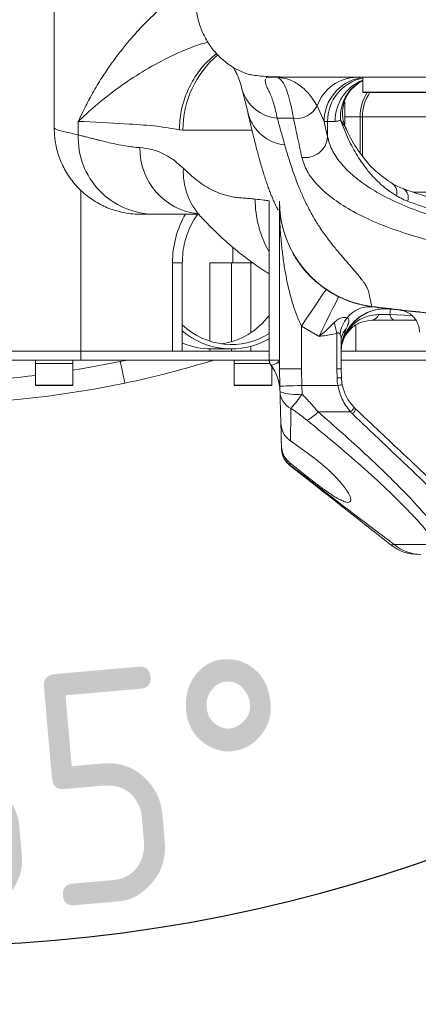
# Model space of a CAD drawing. Header units: millimetres. Extents: x 51337 to 61814, y -21781 to -12277.
# Tile 5 of 256: x 55095 to 55185, y -18664 to -18441. Entities that reach past the tile are written whole.
import ezdxf

# ---------------------------------------------------------------- set-up
doc = ezdxf.new("R2010")
doc.units = ezdxf.units.MM
doc.header["$LTSCALE"] = 0.3175
for name, color, linetype, lineweight in [('1轮廓实线层', 7, 'Continuous', 18), ('7标注层', 4, 'Continuous', 13), ('sub', 1, 'Continuous', 18), ('粗实线', 7, 'Continuous', 18)]:
    doc.layers.add(name, color=color, linetype=linetype, lineweight=lineweight)
doc.styles.add('标准汉字', font='gbenor.shx', dxfattribs={"bigfont": 'gbcbig.shx'})
doc.dimstyles.new('M1：15', dxfattribs={"dimscale": 15, "dimtxt": 3.5, "dimasz": 2.5, "dimexe": 2, "dimexo": 0, "dimgap": 0.5, "dimtad": 1, "dimdec": 4, "dimdsep": 46, "dimtxsty": '标准汉字', "dimcen": 5, "dimdle": 5, "dimclrd": 1, "dimclre": 1, "dimclrt": 256, "dimadec": 4, "dimazin": 2, "dimtfac": 1, "dimtdec": 4, "dimtmove": 0, "dimatfit": 3, "dimfxl": 1, "dimtolj": 1, "dimarcsym": 0})

# ---------------------------------------------------------------- blocks, each defined once
blk = doc.blocks.new('*D34')
at = {"layer": '7标注层', "color": 1, "lineweight": -2, "ltscale": 30, "transparency": 16777216}
blk.add_line((54654.41, -18378.15), (54761.15, -18359.33), dxfattribs=at)
blk.add_arc((55072.94, -18304.36), 346.6, 196.2021, 353.7979, dxfattribs=at)
at = {"layer": '7标注层', "color": 1, "lineweight": 20, "ltscale": 30, "transparency": 16777216}
for points in [[(55411.28, -18341.46), (55423.76, -18342.14), (55419.55, -18304.36)], [(54734.02, -18402.48), (54746.2, -18399.65), (54731.61, -18364.54)]]:
    blk.add_solid(points, dxfattribs=at)
at = {"layer": 'Defpoints', "color": 0, "lineweight": 20, "ltscale": 30, "transparency": 16777216}
for p in [(54794.67, -18304.36), (56512.47, -18304.36), (54654.41, -18378.15), (54935.66, -18622.61), (53093.16, -18653.45)]:
    blk.add_point(p, dxfattribs=at)
at = {"layer": '7标注层', "ltscale": 30, "transparency": 16777216, "insert": (55100.21, -18616.02), "char_height": 52.5, "attachment_point": 5, "rotation": 5, "style": '标准汉字'}
blk.add_mtext('\\A1;165%%D', dxfattribs=at)

msp = doc.modelspace()

# ---------------------------------------------------------------- linework, layer by layer
at = {"layer": '1轮廓实线层', "ltscale": 30}
for points in [[(55164.53269, -18502.38951), (55164.42475, -18502.5497), (55164.10636, -18503.02218), (55163.58975, -18503.78882), (55162.89476, -18504.82016), (55162.04808, -18506.07662), (55161.08221, -18507.50997), (55160.03426, -18509.06511), (55158.94446, -18510.68236)], [(55167.35622, -18504.0247), (55167.27096, -18504.19812), (55167.01958, -18504.7095), (55166.61172, -18505.53914), (55166.06304, -18506.65524), (55165.39462, -18508.01491), (55164.63211, -18509.56597), (55163.8048, -18511.24885), (55162.94446, -18512.9989)], [(55174.88555, -18506.29409), (55174.85674, -18506.26468), (55174.83562, -18506.24223)], [(55179.10121, -18506.82392), (55179.09889, -18506.84391), (55179.092, -18506.90301), (55179.08058, -18507.00106), (55179.06468, -18507.13762), (55179.04436, -18507.31217), (55179.01969, -18507.524), (55178.99077, -18507.77229), (55178.95772, -18508.05606)], [(55179.10121, -18506.82392), (55179.10287, -18506.82079), (55179.10415, -18506.81831)], [(55166.94411, -18512.33836), (55166.87071, -18512.00967), (55166.79764, -18511.68244), (55166.72523, -18511.35819), (55166.65382, -18511.03838), (55166.58373, -18510.7245), (55166.51527, -18510.41796), (55166.44877, -18510.12011), (55166.38451, -18509.83237)], [(55168.21205, -18514.43838), (55168.20679, -18514.45698), (55168.20466, -18514.46455)], [(55107.19446, -18520.66051), (55109.0359, -18520.36091), (55117.91217, -18518.68897)], [(55118.93883, -18523.58242), (55118.9191, -18523.48839), (55118.86067, -18523.20992), (55118.7658, -18522.75773), (55118.63813, -18522.14916), (55118.48255, -18521.40762), (55118.30505, -18520.5616), (55118.11246, -18519.64362), (55117.91217, -18518.68897)], [(55154.04683, -18524.26489), (55154.14288, -18524.26239), (55154.4273, -18524.25494), (55154.88919, -18524.24284), (55155.5108, -18524.22657), (55156.26822, -18524.20672), (55157.13236, -18524.1841), (55158.07, -18524.15954), (55159.04512, -18524.134)], [(55166.99697, -18522.37379), (55167.192, -18522.36869), (55167.37953, -18522.36377), (55167.55235, -18522.35924), (55167.70384, -18522.35528), (55167.82816, -18522.35203), (55167.92054, -18522.34959), (55167.97742, -18522.3481), (55167.99663, -18522.34762)], [(55167.18557, -18524.134), (55167.37725, -18524.0977), (55167.56156, -18524.06277), (55167.73142, -18524.03056), (55167.88031, -18524.00236), (55168.0025, -18523.97921), (55168.09329, -18523.96198), (55168.1492, -18523.9514), (55168.16808, -18523.94782)], [(55170.05206, -18530.09497), (55170.22411, -18529.94554), (55170.38699, -18529.78291), (55170.53205, -18529.61575), (55170.65158, -18529.45294), (55170.73922, -18529.30312), (55170.79029, -18529.17432), (55170.80209, -18529.07335), (55170.77399, -18529.00558)]]:
    msp.add_lwpolyline(points, dxfattribs=at)
for centre, radius, start, end in [((55154.2926, -18466.30464), 22.20352, 130.0232683, 180.1307502), ((55171.64131, -18464.04056), 9.6857, 90.5554081, 160.799304), ((55174.06465, -18464.33828), 9.98655, 100.3469728, 180.0976984), ((55174.83574, -18464.34179), 9.9905, 101.710231, 180.0775127), ((55176.56315, -18464.25525), 9.98323, 112.0948116, 180.5742702), ((55154.33466, -18454.47486), 9.22567, 197.579942, 264.5563944), ((55176.98107, -18463.32129), 9.22028, 116.910056, 184.675061), ((55182.31444, -18463.34956), 10.09113, 147.0121831, 180.0327212), ((55182.74575, -18463.35532), 10, 146.632987, 180), ((55172.90805, -18457.75532), 0.1, 180, 270), ((55157.81711, -18458.40775), 5.27891, 262.4421029, 332.3792182), ((55156.18851, -18460.06622), 9.67516, 196.3671405, 263.8612076), ((55125.67605, -18468.076), 17.27994, 177.8085458, 269.5220737), ((55159.80161, -18467.50698), 5.0577, 261.2287184, 355.72642), ((55137.15276, -18470.5619), 14.81379, 178.994989, 263.9726187), ((55147.22803, -18475.74322), 15.0454, 177.143102, 222.588598), ((55178.09111, -18480.41588), 2.45265, 342.0978301, 52.7126906), ((55180.75407, -18481.62155), 2.37361, 340.058929, 57.6056143), ((55172.5115, -18481.97537), 24.05667, 179.8970716, 209.7853259), ((55177.94404, -18482.43055), 23.99958, 180.0007613, 262.5524583), ((55151.77099, -18496.32455), 22.03741, 150.0299447, 180.0799971), ((55177.94442, -18482.44447), 23.99996, 184.4620941, 262.5573702), ((55174.42353, -18512.67535), 6.39796, 85.8588449, 143.0298033), ((55138.43616, -18498.38152), 16.48911, 278.3547091, 323.161634), ((55177.94447, -18516.75679), 10.00001, 83.3574667, 165.3540137), ((55177.94448, -18516.75088), 10.00004, 83.3405909, 152.1515853), ((55174.55797, -18507.39362), 1.99942, 281.1453487, 340.6511008), ((55180.57488, -18507.83962), 1.63158, 187.6231685, 248.2765006), ((55143.07359, -18498.7028), 16.13921, 226.466024, 302.0285593), ((55173.96169, -18513.06005), 6.28762, 137.6903114, 175.0733507), ((55143.07284, -18498.82938), 17.01878, 229.2210447, 300.1971397), ((55171.75211, -18514.00298), 3.80801, 134.5195128, 179.2069381), ((55138.59301, -18498.90587), 16.94946, 246.9516073, 269.9629318), ((55158.578, -18511.69523), 10.01698, 344.1065147, 345.3519521), ((55176.77343, -18516.8845), 8.9092, 162.6542285, 162.8509001), ((55072.94446, -18304.35532), 224, 253.1454006, 281.8489347), ((55072.94446, -18304.35532), 224, 281.8489347, 287.184729), ((55153.63289, -18518.35532), 2, 180, 217.2603292), ((55153.64742, -18518.35556), 2.00303, 179.9935436, 216.92338), ((55144.07907, -18525.61595), 9.99972, 1.5001271, 37.2338591), ((55144.14997, -18525.57652), 9.92781, 1.5109881, 37.3110117), ((55072.94446, -18304.35532), 219, 269.8037812, 276.7524527), ((55098.79446, -18524.05532), 0.1, 180, 270), ((55107.09446, -18524.05532), 0.1, 270, 0), ((55143.79446, -18524.05532), 0.1, 180, 270), ((55152.09446, -18524.05532), 0.1, 270, 360), ((55177.9932, -18522.08584), 11, 181.5, 190.7309852), ((55177.9932, -18522.08584), 10, 181.5, 190.7309852), ((55157.58979, -18515.89615), 10.26844, 250.0154908, 278.3370658), ((55158.47841, -18525.33436), 4.40313, 182.7585682, 244.1221096), ((55133.38969, -18508.66066), 31.02457, 318.307855, 325.8959265), ((55156.76164, -18524.90216), 7.8779, 295.9039444, 318.7640243), ((55169.70079, -18529.26431), 1.43559, 301.3210368, 356.1082513), ((55159.36739, -18538.16788), 4.95479, 181.5430845, 231.6015892), ((55159.41595, -18538.29561), 5, 181.5, 231.8427734), ((55185.40309, -18552.35532), 10, 231.8427734, 270), ((55186.02382, -18553.09031), 9.26506, 229.3188666, 269.828136)]:
    msp.add_arc(centre, radius, start, end, dxfattribs=at)
at = {"layer": 'sub', "color": 4, "ltscale": 30}
msp.add_arc((55072.94446, -18304.35532), 424.98931, 190, 170, dxfattribs=at)
at = {"layer": '粗实线', "ltscale": 30}
for p, q in [((55102.94446, -18420.35531), (55102.94446, -18465.8698)), ((55146.22194, -18453.44721), (55146.65466, -18453.59932)), ((55172.25908, -18454.51628), (55172.22423, -18454.47536)), ((55172.80805, -18454.35532), (55172.80805, -18457.75532)), ((55145.45031, -18456.92681), (55145.53986, -18457.26134)), ((55145.5301, -18457.22448), (55146.91211, -18462.82225)), ((55171.82287, -18455.74384), (55172.08387, -18455.49535)), ((55171.92126, -18455.59876), (55172.80805, -18455.19881)), ((55172.80805, -18457.75532), (55187.73625, -18457.75532)), ((55187.64966, -18457.85533), (55172.90805, -18457.85533)), ((55164.07812, -18464.35531), (55162.49441, -18460.85515)), ((55168.75545, -18465.03915), (55168.75545, -18459.98063)), ((55146.79465, -18462.34252), (55146.90543, -18462.79259)), ((55168.75545, -18463.35532), (55172.22331, -18463.35532)), ((55172.22331, -18471.50694), (55172.22331, -18463.35532)), ((55172.22331, -18463.35532), (55172.74575, -18463.35532)), ((55172.74575, -18472.20035), (55172.74575, -18463.35532)), ((55172.74575, -18463.35532), (55194.87455, -18463.35532)), ((55108.40874, -18467.41523), (55108.40874, -18464.35531)), ((55164.84525, -18464.35531), (55164.07812, -18464.35531)), ((55164.84525, -18467.88387), (55164.84525, -18464.35531)), ((55166.58041, -18464.35531), (55164.84525, -18464.35531)), ((55132.08914, -18466.35531), (55131.2738, -18466.25264)), ((55147.75437, -18466.35531), (55132.08914, -18466.35531)), ((55108.9662, -18479.8698), (55108.9662, -18516.35533)), ((55184.15563, -18480.35531), (55194.87455, -18480.35531)), ((55151.63289, -18483.85685), (55151.63289, -18518.35533)), ((55151.64439, -18482.32733), (55151.64439, -18518.35533)), ((55151.64439, -18482.32733), (55151.65056, -18483.85685)), ((55153.94446, -18482.44445), (55154.0172, -18484.31166)), ((55153.94446, -18482.49747), (55153.94446, -18482.44445)), ((55153.94446, -18482.49747), (55153.94446, -18520.35533)), ((55154.01737, -18484.31384), (55154.02005, -18484.39949)), ((55143.42705, -18492.87676), (55143.42705, -18496.35531)), ((55129.73361, -18516.35533), (55129.73361, -18496.35531)), ((55129.73361, -18496.35531), (55131.95715, -18496.35531)), ((55131.95715, -18516.35533), (55131.95715, -18496.35531)), ((55138.19767, -18496.35531), (55143.07106, -18496.35531)), ((55138.19767, -18514.08951), (55138.19767, -18496.35531)), ((55147.50224, -18496.35531), (55143.07106, -18496.35531)), ((55143.07106, -18496.35531), (55143.07106, -18514.21075)), ((55147.88636, -18496.35531), (55147.50224, -18496.35531)), ((55147.50224, -18512.14757), (55147.50224, -18496.35531)), ((55176.44446, -18508.05606), (55178.95772, -18508.05606)), ((55178.95772, -18508.05606), (55183.82003, -18508.27231)), ((55181.69919, -18507.05912), (55179.10121, -18506.82392)), ((55162.94446, -18512.9989), (55158.94446, -18510.68236)), ((55158.94446, -18510.68236), (55158.94531, -18520.35533)), ((55171.26842, -18510.53785), (55171.26842, -18516.35533)), ((55179.97099, -18509.35533), (55174.94446, -18509.35533)), ((55184.78456, -18509.35533), (55179.97099, -18509.35533)), ((55166.94411, -18512.33836), (55166.94411, -18520.35533)), ((55169.08211, -18511.28783), (55168.78743, -18512.04129)), ((55167.94446, -18513.95028), (55167.94446, -18520.35533)), ((55168.20466, -18514.46455), (55168.26033, -18514.25754)), ((55168.20466, -18514.46455), (55168.22718, -18514.37428)), ((55168.26033, -18514.25754), (55168.22718, -18514.37428)), ((55090.59503, -18516.35533), (55108.9662, -18516.35533)), ((55108.9662, -18516.35533), (55108.9662, -18518.35533)), ((55108.9662, -18516.35533), (55151.63289, -18516.35533)), ((55129.73361, -18516.35533), (55108.9662, -18516.35533)), ((55138.19767, -18516.35533), (55138.19767, -18515.85092)), ((55138.58204, -18515.85533), (55143.08204, -18515.85533)), ((55143.07106, -18515.85533), (55143.07106, -18516.35533)), ((55147.50224, -18516.35533), (55147.50224, -18515.26563)), ((55167.94446, -18516.35533), (55187.20618, -18516.35533)), ((55187.20618, -18516.35533), (55171.26842, -18516.35533)), ((55108.9662, -18518.35533), (55090.59503, -18518.35533)), ((55098.69446, -18518.35533), (55098.69446, -18519.15531)), ((55098.69446, -18519.15531), (55098.69446, -18524.05532)), ((55102.94446, -18519.15531), (55098.69446, -18519.15531)), ((55107.19446, -18519.15531), (55098.69446, -18519.15531)), ((55107.19446, -18519.15531), (55102.94446, -18519.15531)), ((55107.19446, -18519.15531), (55107.19446, -18518.35533)), ((55107.19446, -18524.05532), (55107.19446, -18519.15531)), ((55108.9662, -18518.35533), (55151.63289, -18518.35533)), ((55117.91217, -18518.68897), (55119.47402, -18518.35533)), ((55143.69446, -18518.35533), (55143.69446, -18519.15531)), ((55143.69446, -18519.15531), (55143.69446, -18524.05532)), ((55147.94446, -18519.15531), (55143.69446, -18519.15531)), ((55151.79986, -18519.15531), (55143.69446, -18519.15531)), ((55151.79986, -18519.15531), (55147.94446, -18519.15531)), ((55151.63289, -18518.35533), (55151.64439, -18518.35533)), ((55151.64439, -18518.35533), (55153.8881, -18518.35533)), ((55152.04057, -18519.56542), (55152.04612, -18519.55887)), ((55153.89329, -18518.40117), (55153.94446, -18520.35533)), ((55167.94446, -18518.35533), (55187.20618, -18518.35533)), ((55152.19446, -18524.05532), (55152.19446, -18519.77344)), ((55154.04683, -18524.26489), (55153.94446, -18520.35533)), ((55159.04512, -18524.134), (55158.94531, -18520.35533)), ((55166.99697, -18522.37379), (55166.94411, -18520.35533)), ((55166.94411, -18520.35533), (55167.94446, -18520.35533)), ((55167.99663, -18522.34762), (55167.94446, -18520.35533)), ((55098.69446, -18524.05532), (55107.19446, -18524.05532)), ((55143.69446, -18524.05532), (55152.19446, -18524.05532)), ((55159.04512, -18524.134), (55167.18557, -18524.134)), ((55159.07868, -18526.05607), (55159.04512, -18524.134)), ((55107.09446, -18524.15531), (55098.79446, -18524.15531)), ((55152.09446, -18524.15531), (55143.79446, -18524.15531)), ((55162.68583, -18530.09497), (55170.05206, -18530.09497)), ((55154.40184, -18537.82179), (55154.37186, -18536.67717)), ((55156.43583, -18536.62803), (55160.26496, -18539.36644)), ((55154.45594, -18538.82276), (55154.45947, -18538.95389)), ((55160.08964, -18544.64312), (55156.30378, -18541.61473)), ((55179.26399, -18560.21543), (55179.22488, -18560.2185)), ((55179.25735, -18560.22491), (55179.834, -18560.66107)), ((55189.85008, -18560.11646), (55179.9844, -18560.11646)), ((55184.57106, -18562.32064), (55185.21533, -18562.32109))]:
    msp.add_line(p, q, dxfattribs=at)
for points, knots in [([(55108.40874, -18464.35531), (55108.74287, -18463.62695), (55109.34262, -18462.31953), (55110.26312, -18460.49626), (55111.17562, -18458.78512), (55112.13703, -18457.08967), (55113.19758, -18455.32855), (55114.51388, -18453.26709), (55116.1236, -18450.92916), (55118.01434, -18448.41384), (55120.40006, -18445.48899), (55123.35411, -18442.25227), (55126.96848, -18438.78563), (55130.68262, -18435.77359), (55133.2956, -18433.76979), (55134.79694, -18432.90132), (55134.94446, -18432.81599)], [0, 0, 0, 0, 38953.271358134, 69921.575148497, 97627.039033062, 130799.197964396, 161263.019705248, 192950.416826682, 243073.036793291, 289871.064164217, 333347.696881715, 409137.127306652, 479165.351486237, 544901.08826084, 606654.568491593, 613383.650873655, 613383.650873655, 613383.650873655, 613383.650873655]), ([(55134.99207, -18436.57466), (55134.99091, -18437.18621), (55134.98775, -18438.85159), (55135.52351, -18441.49316), (55136.44328, -18444.16499), (55137.9038, -18446.85858), (55139.8101, -18449.27475), (55142.00263, -18451.22471), (55144.29434, -18452.68749), (55145.85439, -18453.29092), (55146.63268, -18453.59196)], [0, 0, 0, 0, 27029.129702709, 73605.621240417, 125440.67587269, 174476.351322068, 220506.444580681, 266594.349050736, 314163.896088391, 361522.030498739, 361522.030498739, 361522.030498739, 361522.030498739]), ([(55108.40858, -18464.35564), (55108.41608, -18464.3484), (55108.85818, -18463.92175), (55110.57884, -18462.29884), (55113.80114, -18459.49379), (55118.40204, -18456.00561), (55123.59412, -18452.62458), (55129.49626, -18449.4899), (55134.30158, -18447.39488), (55137.27815, -18446.55981), (55137.77009, -18446.42179)], [0, 0, 0, 0, 386.139857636, 22748.628753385, 86572.206508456, 150418.560233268, 214228.712221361, 281095.350722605, 347935.114618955, 361169.015146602, 361169.015146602, 361169.015146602, 361169.015146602]), ([(55139.72574, -18449.03194), (55138.9185, -18449.69213), (55137.03916, -18451.22912), (55134.71408, -18454.3155), (55132.78864, -18458.03438), (55131.5455, -18462.07048), (55131.36437, -18464.85859), (55131.27381, -18466.25264)], [0, 0, 0, 0, 37652.973407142, 87660.473709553, 137668.23589958, 187675.821052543, 237683.099524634, 237683.099524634, 237683.099524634, 237683.099524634]), ([(55143.37735, -18452.00186), (55143.3797, -18452.01973), (55143.38531, -18452.06225), (55143.56305, -18452.35216), (55143.90088, -18452.84742), (55144.38969, -18453.73107), (55144.9144, -18455.06796), (55145.27933, -18456.33582), (55145.4696, -18456.99685)], [0, 0, 0, 0, 17618.894176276, 41920.032812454, 94521.444634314, 150177.364802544, 211121.873700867, 277508.779416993, 277508.779416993, 277508.779416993, 277508.779416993]), ([(55146.63286, -18453.59202), (55146.93569, -18453.67494), (55147.54721, -18453.84238), (55149.22818, -18454.07039), (55151.38263, -18454.23139), (55154.15277, -18454.32004), (55156.47817, -18454.34702), (55158.06359, -18454.3494), (55158.33622, -18454.34981)], [0, 0, 0, 0, 48754.406719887, 98450.97617596, 150299.823053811, 205478.863426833, 265194.327514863, 277595.443797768, 277595.443797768, 277595.443797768, 277595.443797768]), ([(55153.45946, -18463.65892), (55153.33472, -18463.07284), (55153.08522, -18461.90063), (55152.66293, -18460.35106), (55152.20094, -18458.95974), (55151.69375, -18457.74496), (55151.17943, -18456.79121), (55150.88033, -18456.01769), (55150.72998, -18455.35535), (55150.70568, -18454.93584), (55150.76871, -18454.8127), (55150.77011, -18454.80995)], [0, 0, 0, 0, 51302.546489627, 102610.200973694, 153918.234771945, 205223.137555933, 256530.328625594, 295650.262648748, 342697.24128829, 405107.176563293, 406528.580312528, 406528.580312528, 406528.580312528, 406528.580312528]), ([(55150.92767, -18454.49745), (55150.93211, -18454.48822), (55150.99365, -18454.3603), (55151.11157, -18454.35771), (55151.22098, -18454.35532)], [0, 0, 0, 0, 7865.364715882, 109037.223212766, 109037.223212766, 109037.223212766, 109037.223212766]), ([(55151.30477, -18454.35532), (55151.45623, -18454.35532), (55151.74387, -18454.35532), (55152.63019, -18454.35532), (55153.76454, -18454.35532), (55155.14177, -18454.35532), (55156.73829, -18454.35532), (55158.54379, -18454.35532), (55161.04966, -18454.35532), (55164.48454, -18454.35532), (55169.17308, -18454.35532), (55174.69203, -18454.35532), (55181.1647, -18454.35532), (55188.63709, -18454.35532), (55196.70876, -18454.35532), (55205.23858, -18454.35532), (55214.07762, -18454.35532), (55223.0715, -18454.35532), (55232.06317, -18454.35532), (55240.89557, -18454.35532), (55249.41459, -18454.35532), (55257.47086, -18454.35532), (55264.92606, -18454.35532), (55271.28514, -18454.35532), (55276.66905, -18454.35532), (55281.11857, -18454.35532), (55283.91165, -18454.35532), (55284.99343, -18454.35532), (55285.01006, -18454.35532)], [0, 0, 0, 0, 46043.301921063, 87441.665452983, 124413.423361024, 158071.007888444, 189605.403934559, 219413.269746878, 247733.001543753, 296445.800068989, 341857.651847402, 386018.941708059, 436213.680487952, 486409.763276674, 536605.754089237, 586801.884487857, 636998.026494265, 687194.224401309, 737390.367165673, 787586.445975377, 837782.604699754, 887978.895320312, 938175.247407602, 988372.331371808, 1030585.34881424, 1074289.265950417, 1120889.339384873, 1121616.913125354, 1121616.913125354, 1121616.913125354, 1121616.913125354]), ([(55157.12279, -18463.6408), (55156.91776, -18462.54937), (55156.50957, -18460.37644), (55155.81806, -18457.89757), (55155.02912, -18455.96035), (55154.31299, -18454.80659), (55153.81884, -18454.64729), (55153.66509, -18454.59773)], [0, 0, 0, 0, 51352.318586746, 102236.734054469, 152638.253664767, 211432.412649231, 237987.957295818, 237987.957295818, 237987.957295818, 237987.957295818]), ([(55162.49441, -18460.85515), (55161.89197, -18459.9067), (55160.67309, -18457.98776), (55158.36363, -18455.97985), (55156.04782, -18454.69764), (55154.45941, -18454.53357), (55153.77063, -18454.46243)], [0, 0, 0, 0, 50128.710521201, 101422.863691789, 153514.724584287, 193397.51859396, 193397.51859396, 193397.51859396, 193397.51859396]), ([(55169.1651, -18466.30516), (55168.83098, -18465.46853), (55168.11791, -18463.683), (55168.27232, -18460.60415), (55169.48468, -18457.62894), (55171.06918, -18456.35148), (55171.82287, -18455.74384)], [0, 0, 0, 0, 43297.253733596, 92405.338213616, 145423.313364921, 193519.069079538, 193519.069079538, 193519.069079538, 193519.069079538]), ([(55146.84965, -18462.5697), (55147.12633, -18463.76668), (55147.69017, -18466.20586), (55148.47353, -18469.36712), (55149.18237, -18472.0746), (55149.77901, -18474.20941), (55150.27372, -18475.87259), (55150.71545, -18477.26945), (55151.12062, -18478.47791), (55151.52798, -18479.61383), (55151.91834, -18480.62704), (55152.29005, -18481.53538), (55152.63682, -18482.33977), (55153.00358, -18483.15741), (55153.33335, -18483.84693), (55153.56823, -18484.26104), (55153.6935, -18484.42368), (55153.71446, -18484.37618), (55153.71863, -18484.36673)], [0, 0, 0, 0, 67865.708836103, 138296.409111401, 199560.165405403, 251640.880903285, 294529.639540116, 329043.244585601, 363903.969260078, 400372.501108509, 438360.098900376, 471754.778005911, 506202.532410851, 541685.883954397, 581688.572468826, 629547.302472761, 685183.421482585, 698993.588095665, 698993.588095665, 698993.588095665, 698993.588095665]), ([(55153.45946, -18463.65892), (55154.14063, -18463.65538), (55155.35651, -18463.64907), (55156.58329, -18463.64333), (55157.12279, -18463.6408)], [0, 0, 0, 0, 61105.804295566, 109071.203086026, 109071.203086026, 109071.203086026, 109071.203086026]), ([(55155.15388, -18469.6859), (55154.8464, -18468.58847), (55154.29875, -18466.63385), (55153.71532, -18464.56584), (55153.45946, -18463.65892)], [0, 0, 0, 0, 61236.263993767, 109067.7447642, 109067.7447642, 109067.7447642, 109067.7447642]), ([(55159.03036, -18472.50553), (55158.68732, -18470.92117), (55158.07386, -18468.0879), (55157.41376, -18465.00135), (55157.12279, -18463.6408)], [0, 0, 0, 0, 61003.046935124, 109089.637344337, 109089.637344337, 109089.637344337, 109089.637344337]), ([(55102.94615, -18465.60924), (55102.98104, -18466.66053), (55103.05189, -18468.79603), (55103.85075, -18472.04648), (55105.22002, -18475.24259), (55107.19068, -18478.19693), (55109.67031, -18480.75486), (55112.5558, -18482.795), (55115.69104, -18484.29754), (55117.89532, -18484.80489), (55118.97609, -18485.05365)], [0, 0, 0, 0, 43027.538840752, 87402.466948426, 132807.26627874, 179218.109460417, 226154.85761467, 272586.616176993, 317665.143515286, 361029.315774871, 361029.315774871, 361029.315774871, 361029.315774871]), ([(55102.97302, -18465.8698), (55103.07641, -18465.97729), (55103.28822, -18466.19746), (55105.10429, -18466.69394), (55107.30767, -18467.17489), (55108.40874, -18467.41523)], [0, 0, 0, 0, 49513.692056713, 101426.865451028, 153282.462095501, 153282.462095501, 153282.462095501, 153282.462095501]), ([(55131.27381, -18466.25264), (55129.61429, -18465.96517), (55126.11683, -18465.35931), (55119.0792, -18464.90064), (55112.9458, -18464.5656), (55108.84549, -18464.37593), (55108.41563, -18464.35596), (55108.40858, -18464.35564)], [0, 0, 0, 0, 60494.910203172, 127493.804416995, 225998.269048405, 237277.816868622, 237466.121373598, 237466.121373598, 237466.121373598, 237466.121373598]), ([(55164.84525, -18467.88387), (55164.70434, -18467.23723), (55164.45262, -18466.08205), (55164.19259, -18464.88311), (55164.07812, -18464.35531)], [0, 0, 0, 0, 61089.42354942, 109130.194246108, 109130.194246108, 109130.194246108, 109130.194246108]), ([(55167.79146, -18464.07278), (55167.54934, -18464.16311), (55167.11241, -18464.32611), (55166.74447, -18464.3463), (55166.58041, -18464.35531)], [0, 0, 0, 0, 60481.309413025, 109145.274109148, 109145.274109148, 109145.274109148, 109145.274109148]), ([(55169.03246, -18466.03971), (55169.02868, -18466.02982), (55168.91249, -18465.72597), (55168.52983, -18465.17518), (55168.04825, -18464.45617), (55167.79146, -18464.07278)], [0, 0, 0, 0, 2378.202480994, 73069.070603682, 153821.479030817, 153821.479030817, 153821.479030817, 153821.479030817]), ([(55167.79147, -18464.07278), (55168.36233, -18465.55102), (55169.44128, -18468.34496), (55171.49566, -18472.08385), (55173.48394, -18474.93928), (55175.33135, -18477.08205), (55176.96523, -18478.6705), (55178.64019, -18480.04706), (55179.8417, -18480.80287), (55180.42501, -18481.16981)], [0, 0, 0, 0, 71142.925246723, 134463.284189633, 191347.715964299, 227047.365952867, 260761.14029408, 292576.124289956, 322595.941068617, 322595.941068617, 322595.941068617, 322595.941068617]), ([(55179.61931, -18478.48808), (55178.24842, -18477.55828), (55175.48628, -18475.68488), (55172.34562, -18471.88223), (55170.16503, -18468.53476), (55169.23647, -18466.37151), (55168.95798, -18465.7227)], [0, 0, 0, 0, 55670.037494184, 112166.420394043, 169161.399530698, 193579.255780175, 193579.255780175, 193579.255780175, 193579.255780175]), ([(55108.40874, -18467.41523), (55108.75926, -18467.50479), (55109.361, -18467.65854), (55110.14059, -18467.86003), (55110.83498, -18468.03984), (55111.51601, -18468.21562), (55112.23868, -18468.40137), (55112.93467, -18468.57845), (55114.00211, -18468.84585), (55115.4119, -18469.18533), (55117.2068, -18469.57987), (55118.97776, -18469.91243), (55120.71614, -18470.17021), (55121.80848, -18470.25884), (55122.34125, -18470.30206)], [0, 0, 0, 0, 36849.458102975, 63259.562802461, 83017.496941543, 111275.799892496, 136823.551643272, 161737.56734151, 187706.316916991, 254995.356201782, 320188.416926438, 393854.631597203, 463307.824898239, 529434.061048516, 529434.061048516, 529434.061048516, 529434.061048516]), ([(55219.65176, -18490.31459), (55217.00955, -18490.23991), (55211.72384, -18490.0905), (55203.99421, -18489.22984), (55196.63929, -18487.93253), (55189.81379, -18486.19864), (55183.64455, -18484.09637), (55178.33327, -18481.72875), (55173.90326, -18479.17402), (55170.34201, -18476.49673), (55167.6195, -18473.69337), (55165.68173, -18470.8083), (55165.1241, -18468.85877), (55164.84525, -18467.88387)], [0, 0, 0, 0, 45633.810693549, 91289.895250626, 136994.475152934, 182765.223903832, 228607.332523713, 274517.891942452, 317865.842947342, 361259.827165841, 404689.666459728, 448142.844987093, 491607.13392114, 491607.13392114, 491607.13392114, 491607.13392114]), ([(55122.34125, -18470.30206), (55123.23331, -18470.40053), (55124.99474, -18470.59495), (55127.49263, -18471.53273), (55129.91023, -18472.925), (55131.4287, -18474.29583), (55132.20133, -18474.99334)], [0, 0, 0, 0, 48243.648168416, 95259.867586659, 143314.299176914, 193095.23227866, 193095.23227866, 193095.23227866, 193095.23227866]), ([(55174.83325, -18506.22766), (55174.82643, -18506.1818), (55174.81311, -18506.09227), (55174.7374, -18505.71361), (55174.62908, -18505.1922), (55174.49424, -18504.55086), (55174.36134, -18503.92956), (55174.25379, -18503.40595), (55174.1635, -18502.99746), (55174.06045, -18502.60077), (55173.92037, -18502.2374), (55173.76162, -18501.908), (55173.57987, -18501.58004), (55173.34539, -18501.20254), (55173.05148, -18500.77123), (55172.64223, -18500.21187), (55172.14117, -18499.57338), (55171.53711, -18498.8401), (55170.88817, -18498.07751), (55170.1491, -18497.22534), (55169.30439, -18496.25733), (55168.17996, -18494.96492), (55166.73549, -18493.26382), (55164.99793, -18491.08275), (55163.35236, -18488.80065), (55161.89635, -18486.49734), (55160.61734, -18484.18777), (55159.43778, -18481.76901), (55158.28855, -18479.09608), (55157.18664, -18476.18897), (55156.12299, -18473.02857), (55155.47045, -18470.77784), (55155.15388, -18469.6859)], [0, 0, 0, 0, 71405.095669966, 139374.932541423, 203909.826364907, 265009.259459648, 319157.919932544, 346820.846423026, 371879.715316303, 396712.16166773, 417214.940068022, 431988.683080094, 448423.228644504, 466515.038262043, 486259.461593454, 507651.555917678, 539869.771073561, 565439.023266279, 593695.432818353, 625178.379171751, 656195.295148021, 692020.782108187, 750379.041843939, 811264.112013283, 877704.49161004, 932482.971327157, 985301.656710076, 1044613.873212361, 1099575.119931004, 1162063.474758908, 1228555.531216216, 1291212.321200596, 1291212.321200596, 1291212.321200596, 1291212.321200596]), ([(55219.60825, -18495.17273), (55216.89914, -18495.10595), (55211.46069, -18494.97188), (55203.43114, -18494.20846), (55195.63818, -18493.03554), (55188.21354, -18491.42397), (55181.29892, -18489.40525), (55175.17817, -18487.05878), (55169.95627, -18484.45879), (55165.68829, -18481.67807), (55162.38898, -18478.72172), (55160.02798, -18475.64403), (55159.36349, -18473.55357), (55159.03036, -18472.50553)], [0, 0, 0, 0, 42679.291658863, 85677.212739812, 129245.346560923, 173616.873784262, 218947.866816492, 265309.980906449, 309719.108846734, 354610.303603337, 399946.262331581, 445626.098266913, 491552.109517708, 491552.109517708, 491552.109517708, 491552.109517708]), ([(55132.20133, -18474.99334), (55132.80676, -18475.56434), (55134.03115, -18476.71911), (55135.82942, -18478.12736), (55137.63328, -18479.32362), (55139.44253, -18480.27353), (55141.03311, -18480.87951), (55142.42817, -18481.25868), (55143.65014, -18481.49475), (55144.87138, -18481.64702), (55146.14493, -18481.74807), (55147.35882, -18481.81424), (55148.10932, -18481.89498), (55148.45487, -18481.93215)], [0, 0, 0, 0, 42380.063517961, 85706.866864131, 132158.20900908, 180649.875687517, 231874.588516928, 268474.854989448, 307187.394415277, 348624.117423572, 392170.300885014, 445256.548522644, 490555.10580191, 490555.10580191, 490555.10580191, 490555.10580191]), ([(55182.07028, -18479.63386), (55181.63795, -18479.46259), (55180.77405, -18479.12035), (55179.97521, -18478.68271), (55179.57613, -18478.46409)], [0, 0, 0, 0, 54670.181529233, 109246.459292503, 109246.459292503, 109246.459292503, 109246.459292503]), ([(55180.42501, -18481.16981), (55180.90327, -18481.44174), (55181.72605, -18481.90956), (55182.61369, -18482.27715), (55182.98537, -18482.43107)], [0, 0, 0, 0, 63506.220731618, 109254.547545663, 109254.547545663, 109254.547545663, 109254.547545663]), ([(55219.64397, -18485.80076), (55217.52119, -18485.75396), (55213.38516, -18485.66278), (55207.43818, -18485.1879), (55201.96486, -18484.52378), (55196.49617, -18483.61457), (55191.20485, -18482.45936), (55186.22169, -18481.0924), (55183.37531, -18480.09176), (55182.02311, -18479.61639)], [0, 0, 0, 0, 49233.145559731, 95925.958602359, 140090.401135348, 181735.353973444, 233334.391772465, 280461.783946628, 323111.586981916, 323111.586981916, 323111.586981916, 323111.586981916]), ([(55148.45487, -18481.93215), (55149.14163, -18482.01948), (55150.36842, -18482.17547), (55151.25439, -18482.28092), (55151.64439, -18482.32733)], [0, 0, 0, 0, 61056.643094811, 109066.49828932, 109066.49828932, 109066.49828932, 109066.49828932]), ([(55151.64439, -18482.32733), (55151.62635, -18482.69599), (55151.58877, -18483.46354), (55151.58769, -18484.37955), (55151.62324, -18484.92647), (55151.63289, -18485.07484)], [0, 0, 0, 0, 61856.967663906, 128787.923579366, 153703.191170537, 153703.191170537, 153703.191170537, 153703.191170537]), ([(55182.98537, -18482.43107), (55184.959, -18483.14564), (55188.85537, -18484.55635), (55195.48607, -18486.23167), (55201.94828, -18487.42919), (55208.1049, -18488.19893), (55213.83503, -18488.66144), (55217.69273, -18488.74922), (55219.61685, -18488.79301)], [0, 0, 0, 0, 54405.206441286, 107407.271802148, 159192.744926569, 199229.23620389, 238882.429017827, 278341.506191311, 278341.506191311, 278341.506191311, 278341.506191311]), ([(55122.54754, -18485.35462), (55121.9592, -18485.34621), (55120.76208, -18485.32909), (55119.57817, -18485.1465), (55118.9761, -18485.05365)], [0, 0, 0, 0, 53517.747141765, 108895.982267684, 108895.982267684, 108895.982267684, 108895.982267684]), ([(55122.59595, -18485.35534), (55122.91371, -18485.35534), (55123.4873, -18485.35534), (55124.90126, -18485.35534), (55125.53191, -18485.35534)], [0, 0, 0, 0, 60337.582242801, 108915.679148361, 108915.679148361, 108915.679148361, 108915.679148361]), ([(55125.53191, -18485.35534), (55126.65694, -18485.35534), (55128.88749, -18485.35534), (55131.81981, -18485.35534), (55134.11987, -18485.35534), (55135.41655, -18485.35534), (55135.85906, -18485.35534)], [0, 0, 0, 0, 62401.65449423, 123721.025302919, 169470.189905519, 193171.047892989, 193171.047892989, 193171.047892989, 193171.047892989]), ([(55131.95715, -18496.35531), (55131.96448, -18495.96057), (55131.98674, -18494.7627), (55132.24539, -18492.77278), (55132.83471, -18490.43532), (55133.72904, -18488.20995), (55134.61921, -18486.50057), (55135.29049, -18485.61258), (55135.48495, -18485.35534)], [0, 0, 0, 0, 27819.244542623, 84419.64173, 141047.336128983, 197685.196001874, 254347.355927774, 277456.00570345, 277456.00570345, 277456.00570345, 277456.00570345]), ([(55136.14371, -18485.9169), (55136.95203, -18486.76763), (55138.48405, -18488.38006), (55140.67602, -18490.47253), (55142.62647, -18492.21934), (55144.33268, -18493.65144), (55145.78435, -18494.8035), (55146.9808, -18495.70797), (55147.96865, -18496.42552), (55148.86833, -18497.05657), (55149.75126, -18497.65633), (55150.68135, -18498.26195), (55151.30567, -18498.6646), (55151.63196, -18498.86054), (55151.63289, -18498.86109)], [0, 0, 0, 0, 86044.989605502, 163084.081509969, 231119.423169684, 290148.633662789, 340165.519244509, 380509.958698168, 412146.114659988, 439695.72118478, 469638.690388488, 498974.084973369, 530332.873852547, 530422.157172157, 530422.157172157, 530422.157172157, 530422.157172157]), ([(55158.94446, -18510.68236), (55158.55076, -18509.81791), (55157.68505, -18507.91704), (55156.62587, -18504.60762), (55155.78961, -18501.23669), (55155.14999, -18497.87005), (55154.68632, -18494.76432), (55154.31148, -18491.29506), (55154.04764, -18487.81841), (55154.00884, -18485.43228), (55153.99128, -18484.35195)], [0, 0, 0, 0, 37629.138145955, 82743.763550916, 138379.291956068, 176980.161455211, 220829.903365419, 265256.14400502, 318276.85909801, 362142.06689645, 362142.06689645, 362142.06689645, 362142.06689645]), ([(55164.5327, -18502.38951), (55164.2889, -18502.22138), (55163.77432, -18501.86652), (55163.02308, -18501.29216), (55162.23126, -18500.63821), (55161.48345, -18499.96237), (55160.64692, -18499.13918), (55159.78943, -18498.206), (55158.9122, -18497.13133), (55158.09078, -18495.99306), (55157.44704, -18495.00892), (55157.10523, -18494.37658), (55156.99259, -18494.16818)], [0, 0, 0, 0, 32226.793729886, 68019.418817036, 103526.683342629, 146082.008323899, 181648.42925305, 238630.41913479, 295577.654702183, 350546.534821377, 415006.221292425, 446691.268336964, 446691.268336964, 446691.268336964, 446691.268336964]), ([(55167.35622, -18504.0247), (55166.81412, -18503.74524), (55165.84605, -18503.24619), (55164.93401, -18502.65128), (55164.5327, -18502.38951)], [0, 0, 0, 0, 61144.389350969, 109190.401625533, 109190.401625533, 109190.401625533, 109190.401625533]), ([(55174.88555, -18506.29409), (55174.24535, -18506.1995), (55173.0676, -18506.0255), (55170.97374, -18505.48085), (55169.06691, -18504.81719), (55167.92728, -18504.28925), (55167.35622, -18504.0247)], [0, 0, 0, 0, 63277.569628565, 116408.692998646, 154950.300004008, 193660.10981419, 193660.10981419, 193660.10981419, 193660.10981419]), ([(55174.83562, -18506.24223), (55174.83517, -18506.24112), (55174.83436, -18506.23913), (55174.83359, -18506.23117), (55174.83325, -18506.22766)], [0, 0, 0, 0, 61175.446502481, 109252.043782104, 109252.043782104, 109252.043782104, 109252.043782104]), ([(55174.83562, -18506.24223), (55179.27898, -18506.7736), (55188.17088, -18507.83694), (55204.21231, -18509.05551), (55215.81862, -18509.24127), (55222.94446, -18509.35533)], [0, 0, 0, 0, 42858.523473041, 85767.023860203, 154009.45897501, 154009.45897501, 154009.45897501, 154009.45897501]), ([(55178.82131, -18506.78356), (55178.80241, -18506.78124), (55178.68426, -18506.76671), (55177.87343, -18506.66926), (55176.5595, -18506.50806), (55175.44203, -18506.36522), (55174.88555, -18506.29409)], [0, 0, 0, 0, 13434.743211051, 83991.761254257, 139090.084963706, 193743.471196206, 193743.471196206, 193743.471196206, 193743.471196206]), ([(55168.26939, -18514.22833), (55168.27043, -18514.22467), (55168.27289, -18514.216), (55168.30224, -18514.11426), (55168.45945, -18513.60301), (55169.03586, -18512.20082), (55170.51892, -18510.23457), (55173.15282, -18508.43583), (55175.33113, -18508.18451), (55176.44446, -18508.05606)], [0, 0, 0, 0, 2322.82938258, 5506.665028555, 14584.546056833, 55749.530697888, 138287.64969154, 228487.234261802, 322781.582096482, 322781.582096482, 322781.582096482, 322781.582096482]), ([(55181.24753, -18507.05354), (55181.23258, -18507.05174), (55181.17389, -18507.04465), (55181.49653, -18507.07949), (55182.22335, -18507.15854), (55183.365, -18507.28041), (55184.86844, -18507.43618), (55186.68527, -18507.61663), (55188.77354, -18507.81308), (55191.06244, -18508.01496), (55193.49678, -18508.21485), (55195.1669, -18508.33797), (55196.00195, -18508.39954)], [0, 0, 0, 0, 16358.253489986, 64228.391382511, 112280.311996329, 160333.305729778, 208355.90472325, 256377.406296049, 304177.699079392, 351975.656889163, 399641.356213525, 447305.521895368, 447305.521895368, 447305.521895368, 447305.521895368]), ([(55192.64453, -18508.14929), (55192.41975, -18508.13171), (55191.37325, -18508.04987), (55189.60811, -18507.89621), (55187.44305, -18507.69837), (55185.52755, -18507.51139), (55183.91231, -18507.34577), (55182.63972, -18507.20973), (55181.71931, -18507.10816), (55181.44213, -18507.07646), (55181.30354, -18507.06061)], [0, 0, 0, 0, 13658.334097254, 63589.751353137, 113466.305670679, 163346.624253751, 213177.482714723, 263010.073868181, 312925.186556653, 362841.847597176, 362841.847597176, 362841.847597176, 362841.847597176]), ([(55181.59275, -18507.11005), (55181.65685, -18507.12244), (55182.02174, -18507.19297), (55182.80572, -18507.46281), (55183.75545, -18508.04116), (55184.56094, -18508.84983), (55185.15685, -18509.76182), (55185.526, -18510.81432), (55185.68973, -18511.60578), (55185.64261, -18512.00989), (55185.641, -18512.02371)], [0, 0, 0, 0, 10559.792964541, 60109.85652676, 128469.430577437, 184616.688024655, 238868.827126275, 298628.710210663, 360606.684933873, 362800.656753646, 362800.656753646, 362800.656753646, 362800.656753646]), ([(55162.94443, -18512.9989), (55162.94998, -18512.99475), (55163.46666, -18512.60802), (55164.47037, -18511.77581), (55165.56222, -18510.66412), (55166.19358, -18510.0255), (55166.38451, -18509.83237)], [0, 0, 0, 0, 847.019569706, 78904.86169737, 158922.178852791, 193610.653375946, 193610.653375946, 193610.653375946, 193610.653375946]), ([(55166.38451, -18509.83237), (55166.63915, -18509.60307), (55167.0068, -18509.27199), (55167.61272, -18508.95278), (55168.08807, -18508.78236), (55168.59546, -18508.69734), (55169.03159, -18508.71377), (55169.22426, -18508.79202), (55169.31189, -18508.82762)], [0, 0, 0, 0, 83774.842286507, 120958.067240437, 162284.926395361, 200660.840325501, 242859.765053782, 278069.862244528, 278069.862244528, 278069.862244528, 278069.862244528]), ([(55174.94446, -18509.35533), (55174.02094, -18509.46545), (55172.17938, -18509.68503), (55170.03735, -18511.18021), (55168.81886, -18512.80374), (55168.34812, -18513.98515), (55168.23528, -18514.35763), (55168.21459, -18514.4294), (55168.21283, -18514.4356), (55168.21205, -18514.43838)], [0, 0, 0, 0, 87657.659508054, 174795.557669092, 257253.939267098, 301477.319417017, 313436.150648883, 318568.462003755, 322742.496846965, 322742.496846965, 322742.496846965, 322742.496846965]), ([(55169.31189, -18508.82762), (55169.43085, -18508.90869), (55169.65056, -18509.05844), (55169.7226, -18509.47572), (55169.60791, -18510.00115), (55169.35713, -18510.64058), (55169.17195, -18511.0764), (55169.08211, -18511.28783)], [0, 0, 0, 0, 45164.165142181, 83420.355566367, 143944.607553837, 192546.53585036, 238339.132996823, 238339.132996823, 238339.132996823, 238339.132996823]), ([(55166.94411, -18512.33836), (55165.86422, -18512.56435), (55164.54682, -18512.84004), (55163.20114, -18512.97454), (55162.95218, -18512.99816), (55162.94443, -18512.9989)], [0, 0, 0, 0, 125386.813867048, 152963.03420036, 153848.279708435, 153848.279708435, 153848.279708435, 153848.279708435]), ([(55167.69731, -18512.52006), (55167.62031, -18512.43569), (55167.51524, -18512.32057), (55167.32101, -18512.22683), (55167.19848, -18512.19983), (55167.08994, -18512.21759), (55167.00658, -18512.26411), (55166.96556, -18512.31287), (55166.94411, -18512.33836)], [0, 0, 0, 0, 114643.196065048, 156431.358600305, 198582.795339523, 224221.036844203, 249923.348302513, 278082.317698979, 278082.317698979, 278082.317698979, 278082.317698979]), ([(55167.94446, -18513.95028), (55167.94324, -18513.83988), (55167.93933, -18513.48552), (55167.92009, -18512.97053), (55167.76118, -18512.64921), (55167.69731, -18512.52006)], [0, 0, 0, 0, 32781.00654483, 105217.993629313, 153894.518059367, 153894.518059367, 153894.518059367, 153894.518059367]), ([(55167.94446, -18516.35533), (55167.94448, -18516.3394), (55167.94453, -18516.28679), (55167.95005, -18515.68292), (55168.04265, -18514.222), (55168.50499, -18512.86827), (55168.78743, -18512.04129)], [0, 0, 0, 0, 2099.274730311, 6935.843078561, 79594.402112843, 193665.85650767, 193665.85650767, 193665.85650767, 193665.85650767]), ([(55168.22718, -18514.37428), (55168.24599, -18514.28574), (55168.27941, -18514.12845), (55168.37484, -18513.7021), (55168.55171, -18512.9974), (55168.69309, -18512.42394), (55168.78743, -18512.04129)], [0, 0, 0, 0, 31374.550324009, 55739.423864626, 101631.491193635, 193663.877446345, 193663.877446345, 193663.877446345, 193663.877446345]), ([(55169.10258, -18512.07953), (55168.92778, -18512.43958), (55168.6219, -18513.06965), (55168.38494, -18513.79662), (55168.28166, -18514.17502), (55168.26477, -18514.24034), (55168.26033, -18514.25754)], [0, 0, 0, 0, 96837.028538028, 169457.215492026, 187282.837443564, 193657.550507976, 193657.550507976, 193657.550507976, 193657.550507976]), ([(55168.78743, -18512.04129), (55168.87226, -18512.06513), (55169.04193, -18512.11282), (55169.08236, -18512.09063), (55169.10258, -18512.07953)], [0, 0, 0, 0, 54610.282049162, 109224.84522701, 109224.84522701, 109224.84522701, 109224.84522701]), ([(55168.20466, -18514.46455), (55168.17199, -18514.58925), (55168.01018, -18515.20703), (55167.94484, -18515.84313), (55167.94446, -18516.35064), (55167.94446, -18516.35533)], [0, 0, 0, 0, 30836.37003957, 152758.760358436, 153895.703054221, 153895.703054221, 153895.703054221, 153895.703054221]), ([(55152.04612, -18519.55887), (55152.1196, -18519.53814), (55152.48702, -18519.43451), (55153.11868, -18519.20243), (55153.58191, -18518.95063), (55153.80872, -18518.67596), (55153.87179, -18518.60523), (55153.89264, -18518.44654), (55153.89305, -18518.42232), (55153.89311, -18518.41629), (55153.89301, -18518.41118), (55153.89299, -18518.40968), (55153.89295, -18518.40823), (55153.89292, -18518.40695), (55153.89287, -18518.40561), (55153.8928, -18518.40317), (55153.89258, -18518.39809), (55153.89196, -18518.38734), (55153.89041, -18518.37079), (55153.88908, -18518.36194), (55153.8881, -18518.35533)], [0, 0, 0, 0, 54029.176598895, 270154.578592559, 558296.036969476, 665748.54227227, 773210.903101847, 777726.657452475, 778290.26879696, 778573.594428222, 778608.551817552, 778634.964414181, 778651.780396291, 778669.094913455, 778684.961696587, 778712.347414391, 778789.625268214, 779109.955597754, 780381.797760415, 784134.481608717, 784134.481608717, 784134.481608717, 784134.481608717]), ([(55153.8881, -18518.35533), (55153.88829, -18518.35592), (55153.89006, -18518.36132), (55153.89177, -18518.3824), (55153.89329, -18518.40117)], [0, 0, 0, 0, 11984.260350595, 109144.238188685, 109144.238188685, 109144.238188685, 109144.238188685]), ([(55158.94531, -18520.35533), (55158.29005, -18520.35533), (55156.97954, -18520.35533), (55155.32641, -18520.35533), (55154.17002, -18520.35533), (55154.01964, -18520.35533), (55153.94446, -18520.35533)], [0, 0, 0, 0, 48384.399414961, 96767.740348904, 145154.164476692, 193536.852624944, 193536.852624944, 193536.852624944, 193536.852624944]), ([(55170.05206, -18530.09497), (55169.34654, -18529.17685), (55168.002, -18527.42717), (55167.44859, -18525.19492), (55167.18557, -18524.134)], [0, 0, 0, 0, 57320.122059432, 109236.961899, 109236.961899, 109236.961899, 109236.961899]), ([(55170.77399, -18529.00558), (55170.16432, -18528.27489), (55168.9514, -18526.8212), (55168.42827, -18524.90223), (55168.16808, -18523.94782)], [0, 0, 0, 0, 54910.367583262, 109242.674472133, 109242.674472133, 109242.674472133, 109242.674472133]), ([(55154.08039, -18525.54627), (55154.07414, -18525.30773), (55154.06299, -18524.8818), (55154.05177, -18524.45337), (55154.04683, -18524.26489)], [0, 0, 0, 0, 61132.080951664, 109153.294137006, 109153.294137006, 109153.294137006, 109153.294137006]), ([(55154.26753, -18532.69296), (55154.25368, -18532.164), (55154.22473, -18531.05853), (55154.16368, -18528.72698), (55154.11279, -18526.78362), (55154.08039, -18525.54627)], [0, 0, 0, 0, 38450.819703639, 80357.388371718, 153802.393893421, 153802.393893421, 153802.393893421, 153802.393893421]), ([(55159.07868, -18526.05607), (55159.74726, -18526.76279), (55161.01025, -18528.09784), (55162.14961, -18529.45584), (55162.68583, -18530.09497)], [0, 0, 0, 0, 57801.72003223, 109191.181202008, 109191.181202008, 109191.181202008, 109191.181202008]), ([(55156.43583, -18536.62803), (55156.45796, -18535.56262), (55156.50352, -18533.36916), (55156.53861, -18530.67931), (55156.55665, -18529.29597)], [0, 0, 0, 0, 53028.73035514, 109175.39478316, 109175.39478316, 109175.39478316, 109175.39478316]), ([(55156.55665, -18529.29597), (55157.31289, -18529.82254), (55158.56761, -18530.69619), (55159.73817, -18531.6211), (55160.20321, -18531.98855)], [0, 0, 0, 0, 65806.359545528, 109181.979701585, 109181.979701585, 109181.979701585, 109181.979701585]), ([(55162.68583, -18530.09497), (55164.55986, -18531.72042), (55168.18062, -18534.86088), (55173.14988, -18539.36518), (55177.54976, -18543.51776), (55181.70366, -18547.63086), (55185.60421, -18551.75359), (55189.19927, -18555.85918), (55191.20204, -18558.45459), (55192.1656, -18559.70328)], [0, 0, 0, 0, 53822.513759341, 103988.700986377, 148175.352544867, 189771.474345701, 238048.888433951, 282046.685650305, 322841.882775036, 322841.882775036, 322841.882775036, 322841.882775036]), ([(55170.44706, -18530.49069), (55170.37206, -18530.41823), (55170.23782, -18530.28854), (55170.10894, -18530.15424), (55170.05206, -18530.09497)], [0, 0, 0, 0, 61041.749998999, 109258.090535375, 109258.090535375, 109258.090535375, 109258.090535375]), ([(55193.59084, -18552.53236), (55191.25072, -18550.30373), (55186.44603, -18545.72792), (55178.71015, -18538.36055), (55173.2577, -18533.16758), (55170.44706, -18530.49069)], [0, 0, 0, 0, 48530.49573863, 99642.095401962, 154020.409347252, 154020.409347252, 154020.409347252, 154020.409347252]), ([(55171.13307, -18529.36174), (55171.0649, -18529.29655), (55170.94287, -18529.17984), (55170.8257, -18529.05894), (55170.77399, -18529.00558)], [0, 0, 0, 0, 61038.469250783, 109260.779884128, 109260.779884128, 109260.779884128, 109260.779884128]), ([(55194.27684, -18551.183), (55192.32059, -18549.33854), (55188.3127, -18545.55968), (55182.4175, -18540.00133), (55176.65927, -18534.57215), (55172.99435, -18531.11666), (55171.13307, -18529.36174)], [0, 0, 0, 0, 51148.291070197, 104790.208095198, 148612.563096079, 193835.462496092, 193835.462496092, 193835.462496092, 193835.462496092]), ([(55154.26039, -18532.35527), (55154.28664, -18533.0821), (55154.33848, -18534.51728), (55154.36304, -18535.96337), (55154.37516, -18536.67711)], [0, 0, 0, 0, 55283.823974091, 109162.300640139, 109162.300640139, 109162.300640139, 109162.300640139]), ([(55154.26753, -18532.69296), (55154.33734, -18533.26539), (55154.42544, -18533.9878), (55154.74755, -18534.68196), (55154.84018, -18534.8588), (55154.86493, -18534.90445), (55154.87173, -18534.91672), (55154.87372, -18534.9204), (55155.07679, -18535.28061), (55155.52568, -18535.92518), (55156.14538, -18536.40373), (55156.43583, -18536.62803)], [0, 0, 0, 0, 150689.986686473, 190172.358724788, 200370.531211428, 203068.674473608, 203817.290090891, 204042.882581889, 204165.04847395, 311935.290366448, 407004.821861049, 407004.821861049, 407004.821861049, 407004.821861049]), ([(55160.20321, -18531.98855), (55162.30849, -18533.70985), (55166.51689, -18537.15067), (55172.56926, -18542.36337), (55177.92805, -18547.24329), (55182.54353, -18551.77893), (55186.47907, -18555.95741), (55188.72684, -18558.73064), (55189.85008, -18560.11646)], [0, 0, 0, 0, 52072.727488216, 104091.782795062, 156040.066409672, 196799.905736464, 237501.021269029, 278155.770377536, 278155.770377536, 278155.770377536, 278155.770377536]), ([(55154.28664, -18533.15391), (55154.29338, -18533.40714), (55154.31688, -18534.29005), (55154.34452, -18535.66336), (55154.37424, -18536.76459), (55154.38345, -18537.10594)], [0, 0, 0, 0, 33410.954680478, 116489.50877518, 153810.328767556, 153810.328767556, 153810.328767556, 153810.328767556]), ([(55156.30378, -18541.61473), (55155.87752, -18541.20007), (55155.15877, -18540.50087), (55154.54676, -18539.14674), (55154.45226, -18538.28275), (55154.40184, -18537.82179)], [0, 0, 0, 0, 62253.286834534, 104970.1642989, 153826.755566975, 153826.755566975, 153826.755566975, 153826.755566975]), ([(55154.41439, -18538.30131), (55154.41232, -18538.22229), (55154.40861, -18538.08066), (55154.40391, -18537.90115), (55154.40184, -18537.82179)], [0, 0, 0, 0, 60911.072968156, 109174.876818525, 109174.876818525, 109174.876818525, 109174.876818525]), ([(55160.26496, -18539.36644), (55161.05981, -18539.95006), (55162.64282, -18541.11236), (55164.585, -18542.77958), (55166.12402, -18544.23139), (55167.29499, -18545.45291), (55168.37026, -18546.70692), (55169.28478, -18547.94701), (55169.88726, -18549.03027), (55170.14616, -18549.83112), (55170.08852, -18550.3352), (55169.76382, -18550.58294), (55169.17604, -18550.56464), (55168.49085, -18550.34052), (55167.82942, -18550.03603), (55167.18741, -18549.69928), (55166.38036, -18549.22634), (55165.38578, -18548.58592), (55164.02445, -18547.64823), (55162.23809, -18546.33816), (55160.8204, -18545.21966), (55160.08964, -18544.64312)], [0, 0, 0, 0, 67304.201423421, 134041.328216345, 180370.030475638, 224764.57205602, 267988.113256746, 322530.960660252, 373839.162505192, 416688.701416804, 457700.538495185, 495495.745707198, 532973.019526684, 571653.771715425, 591342.327814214, 611619.814930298, 642027.10824081, 673315.725171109, 706110.753563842, 765871.162551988, 829445.165094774, 829445.165094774, 829445.165094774, 829445.165094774]), ([(55156.28984, -18542.05101), (55156.29219, -18541.97811), (55156.2964, -18541.84821), (55156.30153, -18541.68594), (55156.30378, -18541.61473)], [0, 0, 0, 0, 61275.247402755, 109191.539907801, 109191.539907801, 109191.539907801, 109191.539907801]), ([(55156.28984, -18542.05101), (55156.55807, -18542.25832), (55157.32112, -18542.84805), (55158.67841, -18543.89589), (55160.23587, -18545.09708), (55161.69671, -18546.22247), (55163.05466, -18547.26746), (55165.03023, -18548.78532), (55167.61659, -18550.76736), (55171.34546, -18553.61293), (55175.43468, -18556.7171), (55178.53239, -18559.03157), (55179.9844, -18560.11646)], [0, 0, 0, 0, 15453.941430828, 43961.481283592, 77940.66243272, 104599.190026, 127337.038972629, 155285.164358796, 216917.237569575, 273928.680764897, 365838.445703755, 446932.127711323, 446932.127711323, 446932.127711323, 446932.127711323]), ([(55156.32685, -18542.2272), (55156.31869, -18542.2131), (55156.30417, -18542.18799), (55156.2942, -18542.09275), (55156.28984, -18542.05101)], [0, 0, 0, 0, 61333.448357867, 109192.336562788, 109192.336562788, 109192.336562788, 109192.336562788]), ([(55156.32685, -18542.2272), (55158.11823, -18543.63471), (55161.96354, -18546.65604), (55167.65295, -18551.12627), (55173.49668, -18555.71778), (55177.27255, -18558.68453), (55179.22488, -18560.2185)], [0, 0, 0, 0, 45670.925395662, 98035.600508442, 144218.431086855, 193663.231381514, 193663.231381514, 193663.231381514, 193663.231381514]), ([(55179.9844, -18560.11646), (55179.76375, -18560.15192), (55179.37085, -18560.21506), (55179.29656, -18560.21532), (55179.26399, -18560.21543)], [0, 0, 0, 0, 61412.670417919, 109355.279014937, 109355.279014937, 109355.279014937, 109355.279014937])]:
    msp.add_open_spline(points, degree=3, knots=knots, dxfattribs=at)

# ---------------------------------------------------------------- dimensions: what is measured, and where the dimension line sits
at = {"layer": '7标注层', "ltscale": 30}
dim = msp.add_angular_dim_2l(base=(54935.66285, -18622.60987), line1=((54654.41169, -18378.15394), (53093.15683, -18653.44529)), line2=((56512.46664, -18304.35532), (54794.66887, -18304.35532)), text='165%%D', dimstyle='M1：15', override={"dimtad": 1, "dimtih": 0, "dimtoh": 0, "dimsah": 1, "dimtzin": 8}, dxfattribs=at)
dim.commit()
dim.dimension.update_dxf_attribs({"geometry": '*D34', "text_midpoint": (55100.21121, -18616.01575)})

doc.saveas('drawing.dxf')
